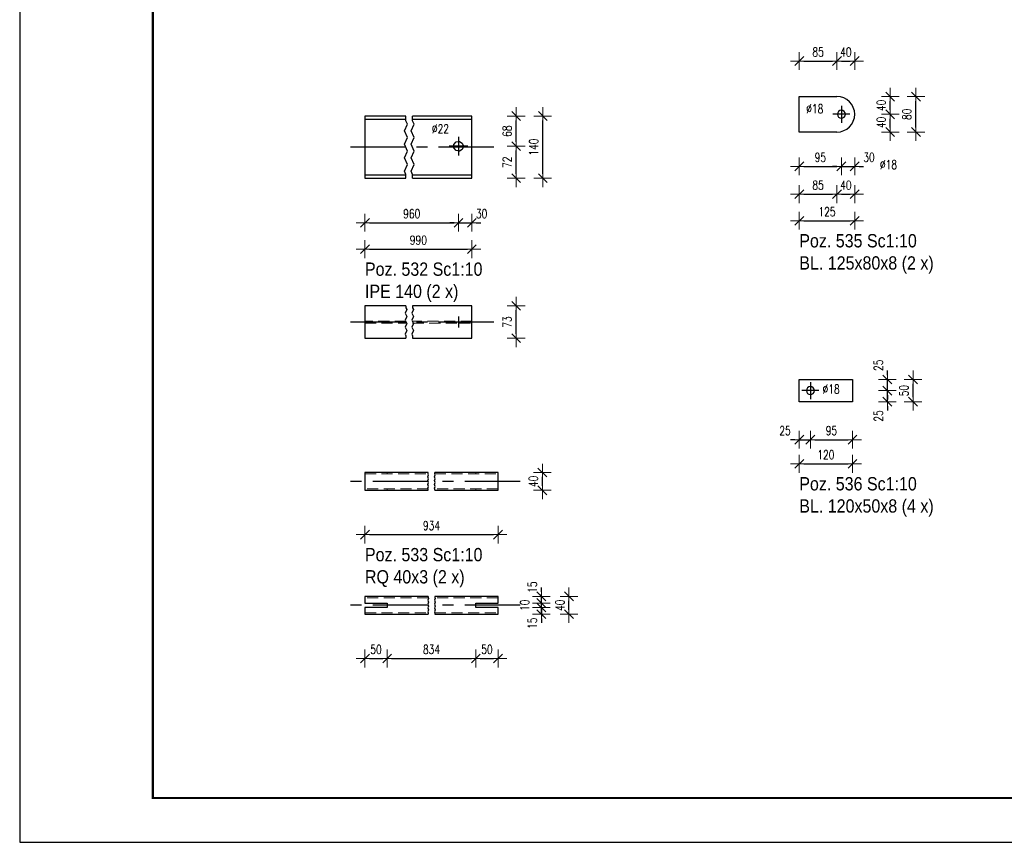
# Model space of a CAD drawing. Header units: millimetres. Extents: x -865 to -433, y 12374 to 12747.
# Tile 1 of 7: x -859 to -637, y 12374 to 12560. Entities that reach past the tile are written whole.
import ezdxf

# ---------------------------------------------------------------- set-up
doc = ezdxf.new("R2010")
doc.units = ezdxf.units.MM
doc.header["$LTSCALE"] = 10
doc.linetypes.add('HIDDEN', pattern=[0.375, 0.25, -0.125])
doc.linetypes.add('MITTE', pattern=[2, 1.25, -0.25, 0.25, -0.25])
doc.layers.get('Defpoints').update_dxf_attribs({"color": 1})
doc.layers.add('_FORMATKA', color=8, linetype='Continuous', plot=False)
for name, color, linetype, lineweight in [('_RAMKA', 7, 'Continuous', 35), ('PS_DIM', 4, 'Continuous', 13), ('PS_Hidden', 2, 'HIDDEN', 9), ('PS_Plate', 35, 'Continuous', 30), ('PS_Shape', 161, 'Continuous', 30), ('PS_SOLID', 7, 'Continuous', 30), ('PS_TEXT', 3, 'Continuous', 18)]:
    doc.layers.add(name, color=color, linetype=linetype, lineweight=lineweight)
doc.layers.add('PS_Mid', color=5, linetype='MITTE')
doc.styles.add('gil', font='txt', dxfattribs={"width": 0.9})
doc.styles.add('simplex', font='simplex.shx', dxfattribs={"width": 0.75})
doc.dimstyles.new('1_10_PRZ_DS1-LS10', dxfattribs={"dimtxt": 2, "dimasz": 1, "dimexe": 2, "dimexo": 5, "dimgap": 1, "dimtad": 1, "dimdec": 0, "dimlfac": 10, "dimtxsty": 'simplex', "dimblk": 'dimznak', "dimcen": 2, "dimse1": 1, "dimse2": 1, "dimclrt": 3, "dimadec": 1, "dimazin": 0, "dimtfac": 1, "dimtdec": 0, "dimtix": 1, "dimtmove": 2, "dimatfit": 3, "dimldrblk": 'dim-grot', "dimfxl": 1, "dimarcsym": 0})

# ---------------------------------------------------------------- blocks, each defined once
blk = doc.blocks.new('dim-grot')
blk.add_hatch(color=256).paths.add_polyline_path([(0, 0), (-2, 0.5), (-2, -0.5)])
blk.add_lwpolyline([(0, 0), (-2, 0.5), (-2, -0.5), (0, 0)])
blk = doc.blocks.new('dimznak')
at = {"color": 0}
for points in [[(-2, 0), (2, 0)], [(0, 2), (0, -2)]]:
    blk.add_lwpolyline(points, dxfattribs=at)
at = {"color": 2}
blk.add_lwpolyline([(1, 1), (-1, -1)], dxfattribs=at)
blk = doc.blocks.new('*D30')
at = {"layer": 'Defpoints', "color": 0, "transparency": 16777216}
for p in [(-757.15, 12537.84), (-760.14, 12531.05), (-757.15, 12513.79)]:
    blk.add_point(p, dxfattribs=at)
at = {"layer": 'PS_DIM', "color": 0, "lineweight": -2, "transparency": 16777216}
for p, q in [((-761.14, 12513.79), (-762.14, 12513.79)), ((-760.14, 12513.79), (-757.15, 12513.79)), ((-756.15, 12513.79), (-755.15, 12513.79))]:
    blk.add_line(p, q, dxfattribs=at)
blk.add_blockref('dimznak', (-760.14, 12513.79), dxfattribs=at)
at = {"layer": 'PS_DIM', "color": 0, "lineweight": -2, "transparency": 16777216, "rotation": 180}
blk.add_blockref('dimznak', (-757.15, 12513.79), dxfattribs=at)
at = {"layer": 'PS_DIM', "color": 3, "transparency": 16777216, "insert": (-754.94, 12515.83), "char_height": 2, "attachment_point": 5, "style": 'simplex'}
blk.add_mtext('30', dxfattribs=at)
blk = doc.blocks.new('*D40')
at = {"layer": 'Defpoints', "color": 0, "transparency": 16777216}
for p in [(-781.24, 12425.58), (-751.24, 12427.08), (-741.46, 12427.08)]:
    blk.add_point(p, dxfattribs=at)
at = {"layer": 'PS_DIM', "color": 0, "lineweight": -2, "transparency": 16777216}
for p, q in [((-741.46, 12428.08), (-741.46, 12429.08)), ((-741.46, 12425.58), (-741.46, 12427.08)), ((-741.46, 12424.58), (-741.46, 12423.58))]:
    blk.add_line(p, q, dxfattribs=at)
for p, rotation in [((-741.46, 12427.08), 270), ((-741.46, 12425.58), 90)]:
    blk.add_blockref('dimznak', p, dxfattribs=dict(at, rotation=rotation))
at = {"layer": 'PS_DIM', "color": 3, "transparency": 16777216, "insert": (-743.5, 12423.51), "char_height": 2, "attachment_point": 5, "rotation": 90, "style": 'simplex'}
blk.add_mtext('15', dxfattribs=at)
blk = doc.blocks.new('*D41')
at = {"layer": 'Defpoints', "color": 0, "transparency": 16777216}
for p in [(-756.24, 12428.08), (-741.46, 12428.08), (-751.24, 12427.08)]:
    blk.add_point(p, dxfattribs=at)
at = {"layer": 'PS_DIM', "color": 0, "lineweight": -2, "transparency": 16777216}
for p, q in [((-741.46, 12429.08), (-741.46, 12430.08)), ((-741.46, 12427.08), (-741.46, 12428.08)), ((-741.46, 12426.08), (-741.46, 12425.08))]:
    blk.add_line(p, q, dxfattribs=at)
for p, rotation in [((-741.46, 12428.08), 270), ((-741.46, 12427.08), 90)]:
    blk.add_blockref('dimznak', p, dxfattribs=dict(at, rotation=rotation))
at = {"layer": 'PS_DIM', "color": 3, "transparency": 16777216, "insert": (-745.22, 12427.58), "char_height": 2, "attachment_point": 5, "rotation": 90, "style": 'simplex'}
blk.add_mtext('10', dxfattribs=at)
blk = doc.blocks.new('*D42')
at = {"layer": 'Defpoints', "color": 0, "transparency": 16777216}
for p in [(-751.24, 12429.58), (-741.46, 12429.58), (-756.24, 12428.08)]:
    blk.add_point(p, dxfattribs=at)
at = {"layer": 'PS_DIM', "color": 0, "lineweight": -2, "transparency": 16777216}
for p, q in [((-741.46, 12430.58), (-741.46, 12431.58)), ((-741.46, 12428.08), (-741.46, 12429.58)), ((-741.46, 12427.08), (-741.46, 12426.08))]:
    blk.add_line(p, q, dxfattribs=at)
for p, rotation in [((-741.46, 12429.58), 270), ((-741.46, 12428.08), 90)]:
    blk.add_blockref('dimznak', p, dxfattribs=dict(at, rotation=rotation))
at = {"layer": 'PS_DIM', "color": 3, "transparency": 16777216, "insert": (-743.5, 12431.65), "char_height": 2, "attachment_point": 5, "rotation": 90, "style": 'simplex'}
blk.add_mtext('15', dxfattribs=at)
blk = doc.blocks.new('*D57')
at = {"layer": 'Defpoints', "color": 0, "transparency": 16777216}
for p in [(-670.83, 12542.24), (-673.83, 12538.24), (-670.83, 12526.5)]:
    blk.add_point(p, dxfattribs=at)
at = {"layer": 'PS_DIM', "color": 0, "lineweight": -2, "transparency": 16777216}
for p, q in [((-674.83, 12526.5), (-675.83, 12526.5)), ((-673.83, 12526.5), (-670.83, 12526.5)), ((-669.83, 12526.5), (-668.83, 12526.5))]:
    blk.add_line(p, q, dxfattribs=at)
blk.add_blockref('dimznak', (-673.83, 12526.5), dxfattribs=at)
at = {"layer": 'PS_DIM', "color": 0, "lineweight": -2, "transparency": 16777216, "rotation": 180}
blk.add_blockref('dimznak', (-670.83, 12526.5), dxfattribs=at)
at = {"layer": 'PS_DIM', "color": 3, "transparency": 16777216, "insert": (-667.62, 12528.54), "char_height": 2, "attachment_point": 5, "style": 'simplex'}
blk.add_mtext('30', dxfattribs=at)
blk = doc.blocks.new('*D64')
at = {"layer": 'Defpoints', "color": 0, "transparency": 16777216}
for p in [(-683.33, 12478.46), (-680.83, 12475.96), (-680.83, 12464.9)]:
    blk.add_point(p, dxfattribs=at)
at = {"layer": 'PS_DIM', "color": 0, "lineweight": -2, "transparency": 16777216}
for p, q in [((-684.33, 12464.9), (-685.33, 12464.9)), ((-683.33, 12464.9), (-680.83, 12464.9)), ((-679.83, 12464.9), (-678.83, 12464.9))]:
    blk.add_line(p, q, dxfattribs=at)
blk.add_blockref('dimznak', (-683.33, 12464.9), dxfattribs=at)
at = {"layer": 'PS_DIM', "color": 0, "lineweight": -2, "transparency": 16777216, "rotation": 180}
blk.add_blockref('dimznak', (-680.83, 12464.9), dxfattribs=at)
at = {"layer": 'PS_DIM', "color": 3, "transparency": 16777216, "insert": (-686.54, 12466.94), "char_height": 2, "attachment_point": 5, "style": 'simplex'}
blk.add_mtext('25', dxfattribs=at)
blk = doc.blocks.new('*D66')
at = {"layer": 'Defpoints', "color": 0, "transparency": 16777216}
for p in [(-680.83, 12475.96), (-663.46, 12475.96), (-683.33, 12473.46)]:
    blk.add_point(p, dxfattribs=at)
at = {"layer": 'PS_DIM', "color": 0, "lineweight": -2, "transparency": 16777216}
for p, q in [((-663.46, 12476.96), (-663.46, 12477.96)), ((-663.46, 12473.46), (-663.46, 12475.96)), ((-663.46, 12472.46), (-663.46, 12471.46))]:
    blk.add_line(p, q, dxfattribs=at)
for p, rotation in [((-663.46, 12475.96), 270), ((-663.46, 12473.46), 90)]:
    blk.add_blockref('dimznak', p, dxfattribs=dict(at, rotation=rotation))
at = {"layer": 'PS_DIM', "color": 3, "transparency": 16777216, "insert": (-665.5, 12470.24), "char_height": 2, "attachment_point": 5, "rotation": 90, "style": 'simplex'}
blk.add_mtext('25', dxfattribs=at)
blk = doc.blocks.new('*D67')
at = {"layer": 'Defpoints', "color": 0, "transparency": 16777216}
for p in [(-683.33, 12478.46), (-663.46, 12478.46), (-680.83, 12475.96)]:
    blk.add_point(p, dxfattribs=at)
at = {"layer": 'PS_DIM', "color": 0, "lineweight": -2, "transparency": 16777216}
for p, q in [((-663.46, 12479.46), (-663.46, 12480.46)), ((-663.46, 12475.96), (-663.46, 12478.46)), ((-663.46, 12474.96), (-663.46, 12473.96))]:
    blk.add_line(p, q, dxfattribs=at)
for p, rotation in [((-663.46, 12478.46), 270), ((-663.46, 12475.96), 90)]:
    blk.add_blockref('dimznak', p, dxfattribs=dict(at, rotation=rotation))
at = {"layer": 'PS_DIM', "color": 3, "transparency": 16777216, "insert": (-665.5, 12481.67), "char_height": 2, "attachment_point": 5, "rotation": 90, "style": 'simplex'}
blk.add_mtext('25', dxfattribs=at)
blk = doc.blocks.new('*U89')
at = {"layer": '_FORMATKA', "lineweight": -3}
blk.add_lwpolyline([(-420, 0), (0, 0), (0, 297), (-420, 297)], close=True, dxfattribs=at)
at = {"layer": '_RAMKA', "lineweight": -3, "const_width": 0.5}
blk.add_lwpolyline([(-390, 10), (-10, 10), (-10, 287), (-390, 287)], close=True, dxfattribs=at)
blk = doc.blocks.new('*X102')
at = {"color": 1}
for p, q in [((-771.99, 12536.8), (-771.99, 12537.84)), ((-771.67, 12536.04), (-771.99, 12536.8)), ((-770.49, 12536.8), (-770.49, 12537.84)), ((-770.17, 12536.04), (-770.49, 12536.8)), ((-772.31, 12534.52), (-771.67, 12536.04)), ((-771.67, 12533.01), (-772.31, 12534.52)), ((-770.81, 12534.52), (-770.17, 12536.04)), ((-770.17, 12533.01), (-770.81, 12534.52)), ((-772.31, 12531.49), (-771.67, 12533.01)), ((-770.81, 12531.49), (-770.17, 12533.01)), ((-771.67, 12529.97), (-772.31, 12531.49)), ((-772.31, 12528.46), (-771.67, 12529.97)), ((-770.17, 12529.97), (-770.81, 12531.49)), ((-770.81, 12528.46), (-770.17, 12529.97)), ((-771.67, 12526.94), (-772.31, 12528.46)), ((-770.17, 12526.94), (-770.81, 12528.46)), ((-772.31, 12525.42), (-771.67, 12526.94)), ((-771.99, 12524.66), (-772.31, 12525.42)), ((-770.81, 12525.42), (-770.17, 12526.94)), ((-770.49, 12524.66), (-770.81, 12525.42)), ((-771.99, 12523.84), (-771.99, 12524.66)), ((-770.49, 12523.84), (-770.49, 12524.66))]:
    blk.add_line(p, q, dxfattribs=at)
at = {"layer": 'PS_Mid', "color": 5, "linetype": 'MITTE'}
for p, q in [((-760.14, 12533.15), (-760.14, 12528.95)), ((-771.99, 12530.84), (-786.24, 12530.84)), ((-752.15, 12530.84), (-770.49, 12530.84)), ((-758.04, 12531.05), (-762.24, 12531.05))]:
    blk.add_line(p, q, dxfattribs=at)
at = {"layer": 'PS_SOLID', "color": 7, "linetype": 'Continuous'}
for p, q in [((-771.99, 12537.84), (-781.24, 12537.84)), ((-781.24, 12537.84), (-781.24, 12537.15)), ((-781.24, 12537.15), (-771.99, 12537.15)), ((-781.24, 12537.15), (-781.24, 12524.53)), ((-757.15, 12537.84), (-770.49, 12537.84)), ((-770.49, 12537.15), (-757.15, 12537.15)), ((-757.15, 12537.15), (-757.15, 12537.84)), ((-757.15, 12524.53), (-757.15, 12537.15)), ((-761.18, 12531.43), (-760.69, 12532)), ((-760.69, 12532), (-759.95, 12532.13)), ((-759.95, 12532.13), (-759.3, 12531.76)), ((-759.3, 12531.76), (-759.04, 12531.05)), ((-761.18, 12530.67), (-761.18, 12531.43)), ((-760.69, 12530.1), (-761.18, 12530.67)), ((-759.95, 12529.97), (-760.69, 12530.1)), ((-759.3, 12530.34), (-759.95, 12529.97)), ((-759.04, 12531.05), (-759.3, 12530.34)), ((-771.99, 12524.53), (-781.24, 12524.53)), ((-781.24, 12524.53), (-781.24, 12523.84)), ((-781.24, 12523.84), (-771.99, 12523.84)), ((-757.15, 12524.53), (-770.49, 12524.53)), ((-770.49, 12523.84), (-757.15, 12523.84)), ((-757.15, 12523.84), (-757.15, 12524.53))]:
    blk.add_line(p, q, dxfattribs=at)
blk = doc.blocks.new('*X103')
at = {"color": 3, "style": 'gil', "width": 0.9}
for s, p in [('Poz. 532 Sc1:10', (-781.24, 12501.84)), ('IPE 140 (2 x)', (-781.24, 12496.84))]:
    blk.add_text(s, height=3, dxfattribs=at).set_placement(p)
blk = doc.blocks.new('*X104')
at = {"color": 1}
for p, q in [((-771.83, 12494.24), (-772.16, 12493.45)), ((-771.99, 12495.07), (-771.99, 12494.64)), ((-771.99, 12494.64), (-771.83, 12494.24)), ((-770.33, 12494.24), (-770.66, 12493.45)), ((-770.49, 12495.07), (-770.49, 12494.64)), ((-770.49, 12494.64), (-770.33, 12494.24)), ((-772.16, 12493.45), (-771.83, 12492.66)), ((-771.83, 12492.66), (-772.16, 12491.87)), ((-772.16, 12491.87), (-771.83, 12491.08)), ((-770.66, 12493.45), (-770.33, 12492.66)), ((-770.33, 12492.66), (-770.66, 12491.87)), ((-770.66, 12491.87), (-770.33, 12491.08)), ((-771.83, 12491.08), (-772.16, 12490.29)), ((-772.16, 12490.29), (-771.83, 12489.5)), ((-771.83, 12489.5), (-772.16, 12488.71)), ((-770.33, 12491.08), (-770.66, 12490.29)), ((-770.66, 12490.29), (-770.33, 12489.5)), ((-770.33, 12489.5), (-770.66, 12488.71)), ((-772.16, 12488.71), (-771.99, 12488.31)), ((-771.99, 12488.31), (-771.99, 12487.77)), ((-770.66, 12488.71), (-770.49, 12488.31)), ((-770.49, 12488.31), (-770.49, 12487.77))]:
    blk.add_line(p, q, dxfattribs=at)
at = {"layer": 'PS_Hidden', "color": 2, "linetype": 'HIDDEN'}
for p, q in [((-771.99, 12491.65), (-781.24, 12491.65)), ((-781.24, 12491.18), (-771.99, 12491.18)), ((-757.15, 12491.65), (-770.49, 12491.65)), ((-770.49, 12491.18), (-759.95, 12491.18)), ((-761.18, 12491.65), (-761.18, 12491.18)), ((-759.95, 12491.18), (-757.15, 12491.18)), ((-759.04, 12491.18), (-759.04, 12491.65))]:
    blk.add_line(p, q, dxfattribs=at)
at = {"layer": 'PS_Mid', "color": 5, "linetype": 'MITTE'}
for p, q in [((-760.14, 12492.65), (-760.14, 12490.18)), ((-771.99, 12491.42), (-786.24, 12491.42)), ((-752.15, 12491.42), (-770.49, 12491.42))]:
    blk.add_line(p, q, dxfattribs=at)
at = {"layer": 'PS_SOLID', "color": 7, "linetype": 'Continuous'}
for p, q in [((-771.99, 12495.07), (-781.24, 12495.07)), ((-781.24, 12495.07), (-781.24, 12487.77)), ((-757.15, 12495.07), (-770.49, 12495.07)), ((-757.15, 12487.77), (-757.15, 12495.07)), ((-781.24, 12487.77), (-771.99, 12487.77)), ((-770.49, 12487.77), (-757.15, 12487.77))]:
    blk.add_line(p, q, dxfattribs=at)
blk = doc.blocks.new('*X105')
at = {"color": 1}
for p, q in [((-767.08, 12456.55), (-766.9, 12456.98)), ((-766.9, 12456.11), (-767.08, 12456.55)), ((-766.99, 12457.2), (-766.99, 12457.49)), ((-766.9, 12456.98), (-766.99, 12457.2)), ((-765.58, 12456.55), (-765.4, 12456.98)), ((-765.4, 12456.11), (-765.58, 12456.55)), ((-765.49, 12457.2), (-765.49, 12457.49)), ((-765.4, 12456.98), (-765.49, 12457.2)), ((-767.08, 12455.68), (-766.9, 12456.11)), ((-766.9, 12455.25), (-767.08, 12455.68)), ((-767.08, 12454.81), (-766.9, 12455.25)), ((-766.9, 12454.38), (-767.08, 12454.81)), ((-767.08, 12453.95), (-766.9, 12454.38)), ((-765.58, 12455.68), (-765.4, 12456.11)), ((-765.4, 12455.25), (-765.58, 12455.68)), ((-765.58, 12454.81), (-765.4, 12455.25)), ((-765.4, 12454.38), (-765.58, 12454.81)), ((-765.58, 12453.95), (-765.4, 12454.38)), ((-766.99, 12453.73), (-767.08, 12453.95)), ((-766.99, 12453.49), (-766.99, 12453.73)), ((-765.49, 12453.73), (-765.58, 12453.95)), ((-765.49, 12453.49), (-765.49, 12453.73))]:
    blk.add_line(p, q, dxfattribs=at)
at = {"layer": 'PS_Hidden', "color": 2, "linetype": 'HIDDEN'}
for p, q in [((-781.24, 12457.19), (-766.99, 12457.19)), ((-776.24, 12457.49), (-776.24, 12457.19)), ((-765.49, 12457.19), (-751.24, 12457.19)), ((-756.24, 12457.19), (-756.24, 12457.49)), ((-766.99, 12453.79), (-781.24, 12453.79)), ((-776.24, 12453.79), (-776.24, 12453.49)), ((-751.24, 12453.79), (-765.49, 12453.79)), ((-756.24, 12453.49), (-756.24, 12453.79))]:
    blk.add_line(p, q, dxfattribs=at)
at = {"layer": 'PS_Mid', "color": 5, "linetype": 'MITTE'}
for p, q in [((-766.99, 12455.49), (-786.24, 12455.49)), ((-746.24, 12455.49), (-765.49, 12455.49))]:
    blk.add_line(p, q, dxfattribs=at)
at = {"layer": 'PS_SOLID', "color": 7, "linetype": 'Continuous'}
for p, q in [((-766.99, 12457.49), (-781.24, 12457.49)), ((-781.24, 12457.49), (-781.24, 12453.49)), ((-751.24, 12457.49), (-765.49, 12457.49)), ((-751.24, 12453.49), (-751.24, 12457.49)), ((-781.24, 12453.49), (-766.99, 12453.49)), ((-765.49, 12453.49), (-751.24, 12453.49))]:
    blk.add_line(p, q, dxfattribs=at)
blk = doc.blocks.new('*X106')
at = {"color": 3, "style": 'gil', "width": 0.9}
for s, p in [('Poz. 533 Sc1:10', (-781.24, 12437.49)), ('RQ 40x3 (2 x)', (-781.24, 12432.49))]:
    blk.add_text(s, height=3, dxfattribs=at).set_placement(p)
blk = doc.blocks.new('*X107')
at = {"color": 1}
for p, q in [((-766.99, 12429.58), (-766.99, 12429.34)), ((-765.49, 12429.58), (-765.49, 12429.34)), ((-766.9, 12429.13), (-767.08, 12428.69)), ((-767.08, 12428.69), (-766.9, 12428.26)), ((-766.9, 12428.26), (-767.08, 12427.83)), ((-767.08, 12427.83), (-766.9, 12427.39)), ((-766.9, 12427.39), (-767.08, 12426.96)), ((-766.99, 12429.34), (-766.9, 12429.13)), ((-765.4, 12429.13), (-765.58, 12428.69)), ((-765.58, 12428.69), (-765.4, 12428.26)), ((-765.4, 12428.26), (-765.58, 12427.83)), ((-765.58, 12427.83), (-765.4, 12427.39)), ((-765.4, 12427.39), (-765.58, 12426.96)), ((-765.49, 12429.34), (-765.4, 12429.13)), ((-767.08, 12426.96), (-766.9, 12426.53)), ((-766.9, 12426.53), (-767.08, 12426.09)), ((-767.08, 12426.09), (-766.99, 12425.88)), ((-766.99, 12425.88), (-766.99, 12425.58)), ((-765.58, 12426.96), (-765.4, 12426.53)), ((-765.4, 12426.53), (-765.58, 12426.09)), ((-765.58, 12426.09), (-765.49, 12425.88)), ((-765.49, 12425.88), (-765.49, 12425.58))]:
    blk.add_line(p, q, dxfattribs=at)
at = {"layer": 'PS_Hidden', "color": 2, "linetype": 'HIDDEN'}
for p, q in [((-766.99, 12429.28), (-781.24, 12429.28)), ((-751.24, 12429.28), (-765.49, 12429.28)), ((-781.24, 12425.88), (-766.99, 12425.88)), ((-765.49, 12425.88), (-751.24, 12425.88))]:
    blk.add_line(p, q, dxfattribs=at)
at = {"layer": 'PS_Mid', "color": 5, "linetype": 'MITTE'}
for p, q in [((-766.99, 12427.58), (-786.24, 12427.58)), ((-746.24, 12427.58), (-765.49, 12427.58))]:
    blk.add_line(p, q, dxfattribs=at)
at = {"layer": 'PS_SOLID', "color": 7, "linetype": 'Continuous'}
for p, q in [((-766.99, 12429.58), (-781.24, 12429.58)), ((-781.24, 12429.58), (-781.24, 12428.08)), ((-751.24, 12429.58), (-765.49, 12429.58)), ((-751.24, 12428.08), (-751.24, 12429.58)), ((-781.24, 12428.08), (-776.24, 12428.08)), ((-776.24, 12428.08), (-776.24, 12427.08)), ((-756.24, 12427.08), (-756.24, 12428.08)), ((-756.24, 12428.08), (-751.24, 12428.08)), ((-776.24, 12427.08), (-781.24, 12427.08)), ((-781.24, 12427.08), (-781.24, 12425.58)), ((-781.24, 12425.58), (-766.99, 12425.58)), ((-765.49, 12425.58), (-751.24, 12425.58)), ((-751.24, 12427.08), (-756.24, 12427.08)), ((-751.24, 12425.58), (-751.24, 12427.08))]:
    blk.add_line(p, q, dxfattribs=at)
blk = doc.blocks.new('*X111')
at = {"layer": 'PS_Mid', "color": 5, "linetype": 'MITTE'}
for p, q in [((-673.83, 12540.14), (-673.83, 12536.34)), ((-671.93, 12538.24), (-675.73, 12538.24))]:
    blk.add_line(p, q, dxfattribs=at)
at = {"layer": 'PS_SOLID', "color": 7, "linetype": 'Continuous'}
for p, q in [((-683.33, 12534.24), (-683.33, 12542.24)), ((-683.33, 12542.24), (-674.83, 12542.24)), ((-674.83, 12534.24), (-683.33, 12534.24))]:
    blk.add_line(p, q, dxfattribs=at)
at = {"layer": 'PS_SOLID', "color": 7, "extrusion": (0, 0, -1)}
blk.add_circle((673.83, 12538.24), 0.9, dxfattribs=at)
at = {"layer": 'PS_SOLID'}
blk.add_arc((-674.83, 12538.24), 4, 270, 90, dxfattribs=at)
blk = doc.blocks.new('*X112')
at = {"color": 3, "style": 'gil', "width": 0.9}
for s, p in [('Poz. 535 Sc1:10', (-683.33, 12508.24)), ('BL. 125x80x8 (2 x)', (-683.33, 12503.24))]:
    blk.add_text(s, height=3, dxfattribs=at).set_placement(p)
blk = doc.blocks.new('*X113')
at = {"layer": 'PS_Mid', "color": 5, "linetype": 'MITTE'}
for p, q in [((-680.83, 12477.86), (-680.83, 12474.06)), ((-678.93, 12475.96), (-682.73, 12475.96))]:
    blk.add_line(p, q, dxfattribs=at)
at = {"layer": 'PS_SOLID', "color": 7, "linetype": 'Continuous'}
for p, q in [((-683.33, 12478.46), (-671.33, 12478.46)), ((-683.33, 12473.46), (-683.33, 12478.46)), ((-671.33, 12478.46), (-671.33, 12473.46)), ((-671.33, 12473.46), (-683.33, 12473.46))]:
    blk.add_line(p, q, dxfattribs=at)
at = {"layer": 'PS_SOLID', "color": 7, "extrusion": (0, 0, -1)}
blk.add_circle((680.83, 12475.96), 0.9, dxfattribs=at)
blk = doc.blocks.new('*X114')
at = {"color": 3, "style": 'gil', "width": 0.9}
for s, p in [('Poz. 536 Sc1:10', (-683.33, 12453.46)), ('BL. 120x50x8 (4 x)', (-683.33, 12448.46))]:
    blk.add_text(s, height=3, dxfattribs=at).set_placement(p)

msp = doc.modelspace()

# ---------------------------------------------------------------- block references
at = {"layer": 'PS_DIM'}
msp.add_blockref('*U89', (-439.07, 12374.14), dxfattribs=at)
at = {"layer": 'PS_Plate'}
for name in ['*X111', '*X113']:
    msp.add_blockref(name, (0, 0), dxfattribs=at)
at = {"layer": 'PS_Shape', "color": 136}
for name in ['*X102', '*X104', '*X105', '*X107']:
    msp.add_blockref(name, (0, 0), dxfattribs=at)
at = {"layer": 'PS_TEXT'}
for name in ['*X112', '*X103', '*X114', '*X106']:
    msp.add_blockref(name, (0, 0), dxfattribs=at)

# ---------------------------------------------------------------- texts
at = {"layer": 'PS_DIM', "char_height": 2, "attachment_point": 7, "style": 'simplex'}
for s, insert in [('\\A1;%%c18', (-681.76, 12538.49)), ('\\A1;%%c22', (-766.15, 12533.97)), ('\\A1;%%c18', (-665.14, 12525.91)), ('\\A1;%%c18', (-678.07, 12475.3))]:
    msp.add_mtext(s, dxfattribs=dict(at, insert=insert))

# ---------------------------------------------------------------- dimensions: what is measured, and where the dimension line sits
at = {"layer": 'PS_DIM'}
for base, p1, p2, location, text in [((-674.83, 12550.24), (-683.33, 12542.24), (-674.83, 12542.24), (-679.08, 12552.28), '85'), ((-670.83, 12550.24), (-674.83, 12542.24), (-670.83, 12542.24), (-672.83, 12552.28), '40'), ((-673.83, 12526.5), (-683.33, 12542.24), (-673.83, 12538.24), (-678.58, 12528.54), '95'), ((-760.14, 12513.79), (-781.24, 12537.84), (-760.14, 12531.05), (-770.69, 12515.83), '960'), ((-674.83, 12520.24), (-683.33, 12534.24), (-674.83, 12534.24), (-679.08, 12522.28), '85'), ((-670.83, 12514.24), (-683.33, 12534.24), (-670.83, 12534.24), (-677.08, 12516.28), '125'), ((-670.83, 12520.24), (-674.83, 12534.24), (-670.83, 12534.24), (-672.83, 12522.28), '40'), ((-757.15, 12507.84), (-781.24, 12523.84), (-757.15, 12523.84), (-769.2, 12509.88), '990'), ((-671.33, 12464.9), (-680.83, 12475.96), (-671.33, 12478.46), (-676.08, 12466.94), '95'), ((-671.33, 12459.46), (-683.33, 12473.46), (-671.33, 12473.46), (-677.33, 12461.5), '120'), ((-751.24, 12443.49), (-781.24, 12453.49), (-751.24, 12453.49), (-766.24, 12445.53), '934'), ((-776.24, 12415.58), (-781.24, 12425.58), (-776.24, 12428.08), (-778.74, 12417.62), '50'), ((-756.24, 12415.58), (-776.24, 12428.08), (-756.24, 12427.08), (-766.24, 12417.62), '834'), ((-751.24, 12415.58), (-756.24, 12427.08), (-751.24, 12425.58), (-753.74, 12417.62), '50')]:
    msp.add_linear_dim(base=base, p1=p1, p2=p2, location=location, text=text, dimstyle='1_10_PRZ_DS1-LS10', dxfattribs=at).render()
for base, p1, p2, location, text in [((-657.03, 12542.24), (-683.33, 12534.24), (-683.33, 12542.24), (-659.07, 12538.24), '80'), ((-662.83, 12542.24), (-673.83, 12538.24), (-670.83, 12542.24), (-664.87, 12540.24), '40'), ((-747.15, 12537.84), (-760.14, 12531.05), (-757.15, 12537.84), (-749.19, 12534.44), '68'), ((-741.15, 12537.84), (-757.15, 12523.84), (-757.15, 12537.84), (-743.19, 12530.84), '140'), ((-662.83, 12538.24), (-674.83, 12534.24), (-673.83, 12538.24), (-664.87, 12536.4), '40'), ((-747.15, 12531.05), (-757.15, 12523.84), (-760.14, 12531.05), (-749.19, 12527.44), '72'), ((-747.15, 12495.07), (-757.15, 12487.77), (-757.15, 12495.07), (-749.19, 12491.42), '73'), ((-657.69, 12478.46), (-683.33, 12473.46), (-683.33, 12478.46), (-659.73, 12475.96), '50'), ((-741.24, 12457.49), (-751.24, 12453.49), (-751.24, 12457.49), (-743.28, 12455.49), '40'), ((-735.24, 12429.58), (-751.24, 12425.58), (-751.24, 12429.58), (-737.28, 12427.58), '40')]:
    msp.add_linear_dim(base=base, p1=p1, p2=p2, angle=90, location=location, text=text, dimstyle='1_10_PRZ_DS1-LS10', dxfattribs=at).render()
for base, p1, p2, text, picture, middle in [((-670.83, 12526.5), (-673.83, 12538.24), (-670.83, 12542.24), '30', '*D57', (-667.62, 12528.54)), ((-757.15, 12513.79), (-760.14, 12531.05), (-757.15, 12537.84), '30', '*D30', (-754.94, 12515.83)), ((-680.83, 12464.9), (-683.33, 12478.46), (-680.83, 12475.96), '25', '*D64', (-686.54, 12466.94))]:
    dim = msp.add_linear_dim(base=base, p1=p1, p2=p2, text=text, dimstyle='1_10_PRZ_DS1-LS10', dxfattribs=at)
    dim.commit()
    dim.dimension.update_dxf_attribs({"geometry": picture, "text_midpoint": middle, "dimtype": 128})
for base, p1, p2, text, picture, middle in [((-663.46, 12478.46), (-680.83, 12475.96), (-683.33, 12478.46), '25', '*D67', (-665.5, 12481.67)), ((-663.46, 12475.96), (-683.33, 12473.46), (-680.83, 12475.96), '25', '*D66', (-665.5, 12470.24)), ((-741.46, 12429.58), (-756.24, 12428.08), (-751.24, 12429.58), '15', '*D42', (-743.5, 12431.65)), ((-741.46, 12428.08), (-751.24, 12427.08), (-756.24, 12428.08), '10', '*D41', (-745.22, 12427.58)), ((-741.46, 12427.08), (-781.24, 12425.58), (-751.24, 12427.08), '15', '*D40', (-743.5, 12423.51))]:
    dim = msp.add_linear_dim(base=base, p1=p1, p2=p2, angle=90, text=text, dimstyle='1_10_PRZ_DS1-LS10', dxfattribs=at)
    dim.commit()
    dim.dimension.update_dxf_attribs({"geometry": picture, "text_midpoint": middle, "dimtype": 128})

doc.saveas('drawing.dxf')
